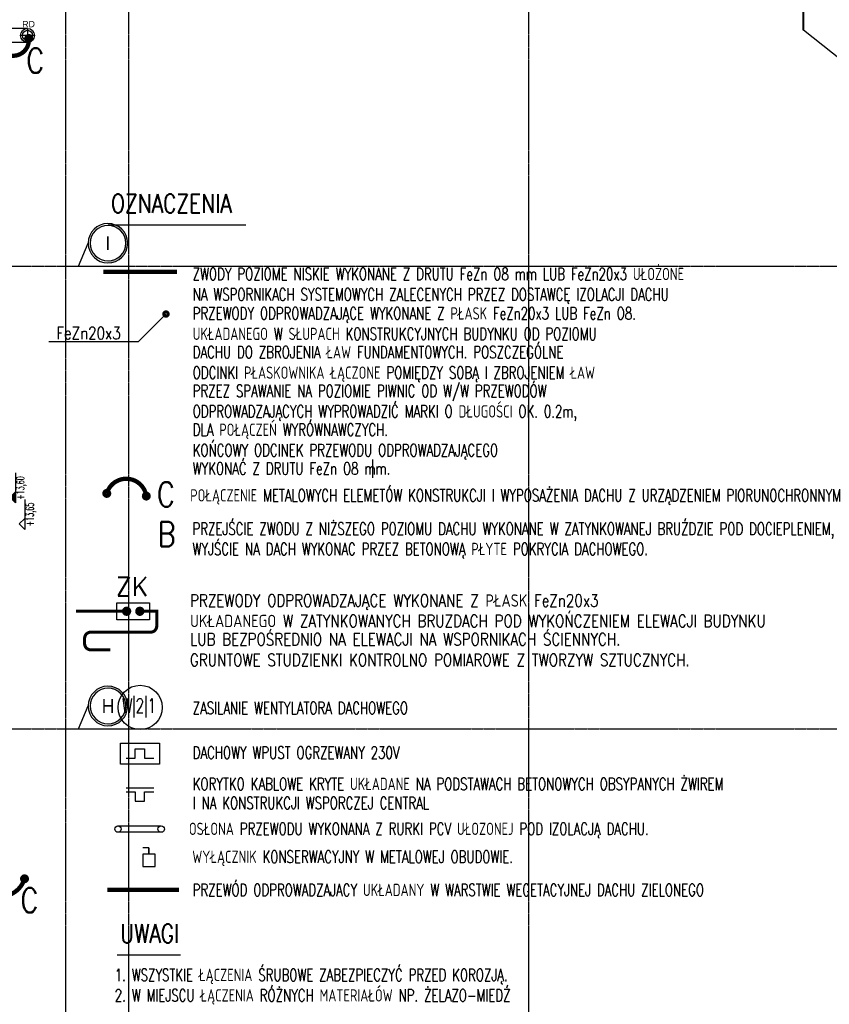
# Model space of a CAD drawing. Extents: x 3880 to 129921, y -116796 to -57711.
# Tile 65 of 110: x 53433 to 54745, y -94689 to -93094. Entities that reach past the tile are written whole.
import ezdxf
from ezdxf.enums import TextEntityAlignment as Align

# ---------------------------------------------------------------- set-up
doc = ezdxf.new("R2010")
doc.units = 0
doc.header["$LTSCALE"] = 2
for name, pattern in [('CENTER', [2, 1.25, -0.25, 0.25, -0.25]), ('DIVIDE2', [0.625, 0.25, -0.125, 0, -0.125, 0, -0.125]), ('HIDDEN', [9.525, 6.35, -3.175])]:
    doc.linetypes.add(name, pattern=pattern)
doc.layers.get('0').update_dxf_attribs({"color": 101, "linetype": 'CONTINUOUS'})
for name, color, linetype in [('E35', 6, 'CONTINUOUS'), ('E50', 3, 'CONTINUOUS'), ('Ins-wod', 152, 'CONTINUOUS'), ('Opis-rzedne', 52, 'CONTINUOUS'), ('Os-osie glowne', 1, 'CENTER'), ('Os-osie-opis', 2, 'CONTINUOUS'), ('W-idok', 9, 'CONTINUOUS')]:
    doc.layers.add(name, color=color, linetype=linetype)
doc.styles.add('dwg_opis duży', font='ARIAL.TTF', dxfattribs={"width": 0.9})
doc.styles.add('dwg_opis podstawowy', font='romans.shx', dxfattribs={"width": 0.9})
doc.styles.add('ROMANS', font='romans', dxfattribs={"width": 0.85})
doc.styles.add('TYTUL2', font='ARIAL.TTF')

# ---------------------------------------------------------------- blocks, each defined once
blk = doc.blocks.new('dwg_kota kons 50')
blk.add_hatch(color=256).paths.add_polyline_path([(9, 9), (-9, 9), (0, 0)])
blk.add_lwpolyline([(39.75, 9), (-9, 9), (0, 0), (9, 9)])
at = {"style": 'dwg_opis podstawowy', "width": 0.6}
blk.add_attdef('KOTA_KONS', text='', height=12.75, dxfattribs=at).set_placement((15.375, 8.25), align=Align.BOTTOM_CENTER)
blk = doc.blocks.new('dwg_kota arch 50')
blk.add_lwpolyline([(39.75, 9), (-9, 9), (0, 0), (9, 9)])
at = {"style": 'dwg_opis podstawowy', "width": 0.6}
blk.add_attdef('KOTA_ARCH', text='', height=12.75, dxfattribs=at).set_placement((15.375, 8.25), align=Align.BOTTOM_CENTER)
blk = doc.blocks.new('_kdjkgjksjhgkfhh')
for p, q in [((-11.2, 0), (11.2, 0)), ((0, 11.2), (0, -11.2))]:
    blk.add_line(p, q)
for radius in [11.3, 8.25]:
    blk.add_circle((0, 0), radius)
blk = doc.blocks.new('_opis_osi')
blk.add_hatch(color=256).paths.add_polyline_path([(32, -32), (28.8, -32, -1), (-28.8, -32), (-32, -32, 1)])
for radius in [32, 28.8]:
    blk.add_circle((0, -32), radius)
at = {"style": 'dwg_opis duży', "width": 0.9}
blk.add_attdef('AXNAMEV', text='', height=22.4, rotation=90, dxfattribs=at).set_placement((0, -32), align=Align.MIDDLE_CENTER)

msp = doc.modelspace()

# ---------------------------------------------------------------- linework, layer by layer
at = {"layer": 'E35', "lineweight": 40}
msp.add_line((54703.609, -93110.818), (54703.609, -92305.27), dxfattribs=at)
at = {"layer": 'E35'}
for p, q in [((54957.047, -93312.621), (54703.609, -93110.818)), ((53670.213, -93570.581), (53625.873, -93614.921)), ((53480.305, -93614.921), (53625.873, -93614.921)), ((54004.834, -93806.18), (54004.834, -93835.986)), ((53620.419, -94290.322), (53620.419, -94275.322)), ((53620.419, -94275.322), (53635.419, -94275.322)), ((53635.419, -94275.322), (53635.419, -94290.322)), ((53605.419, -94290.322), (53620.419, -94290.322)), ((53635.419, -94290.322), (53650.419, -94290.322)), ((53605.419, -94338.293), (53650.419, -94338.293)), ((53605.419, -94345.151), (53620.419, -94345.151)), ((53620.419, -94345.151), (53620.419, -94360.151)), ((53635.419, -94360.151), (53635.419, -94345.151)), ((53635.419, -94345.151), (53650.419, -94345.151)), ((53620.419, -94360.151), (53635.419, -94360.151))]:
    msp.add_line(p, q, dxfattribs=at)
at = {"layer": 'E35', "linetype": 'Continuous'}
for p, q in [((53576.58, -93425.798), (53799.81, -93425.798)), ((53591.298, -94608.908), (53693.909, -94608.908))]:
    msp.add_line(p, q, dxfattribs=at)
at = {"layer": 'E35', "ltscale": 0.5}
msp.add_line((53642.489, -94435.71), (53632.489, -94435.71), dxfattribs=at)
at = {"layer": 'E35'}
for points in [[(53590.631, -94066.129), (53590.631, -94038.407), (53643.631, -94038.407), (53643.631, -94066.129)], [(53596.244, -94265.843), (53659.588, -94265.843), (53659.588, -94300.21), (53596.244, -94300.21)]]:
    msp.add_lwpolyline(points, close=True, dxfattribs=at)
at = {"layer": 'E35', "const_width": 6.785}
for points in [[(53604.022, -94054.667, 1), (53608.82, -94049.869, 1)], [(53625.442, -94054.706, 1), (53630.24, -94049.908, 1)]]:
    msp.add_lwpolyline(points, format="xyb", close=True, dxfattribs=at)
at = {"layer": 'E35', "elevation": -1180.5}
for points in [[(53592.438, -94400.024), (53662.321, -94400.024)], [(53662.321, -94410.519), (53592.438, -94410.519)]]:
    msp.add_lwpolyline(points, dxfattribs=at)
at = {"layer": 'E35', "ltscale": 0.5}
for points in [[(53652.489, -94465.71), (53652.489, -94445.71), (53632.489, -94445.71), (53632.489, -94465.71)], [(53642.489, -94445.71), (53642.489, -94435.71), (53642.489, -94435.71), (53642.489, -94445.71)]]:
    msp.add_lwpolyline(points, close=True, dxfattribs=at)
at = {"layer": 'E35'}
for centre in [(53592.438, -94405.271, -1180.5), (53662.321, -94405.271, -1180.5)]:
    msp.add_circle(centre, 5.248, dxfattribs=at)
at = {"layer": 'E50'}
for p, q in [((53568.907, -93502.428), (53687.969, -93502.428)), ((53627.841, -94052.307), (53652.5, -94052.307))]:
    msp.add_line(p, q, dxfattribs=at)
at = {"layer": 'E50', "const_width": 7}
for points in [[(53447.85, -93123.94, -0.64860311), (53407.547, -93147.194, -2.21832926)], [(53638.318, -93865.598, 0.8062097), (53574.25, -93861.305, 14.47176365)], [(53440.967, -94485.869, -0.48030744), (53382.595, -94509.122, -2.21832926)]]:
    msp.add_lwpolyline(points, format="xyb", dxfattribs=at)
at = {"layer": 'E50'}
for points, const_width in [([(53447.85, -93127.69, 1), (53447.85, -93120.19, 1)], 7), ([(53667.713, -93570.581, 1), (53672.713, -93570.581, 1)], 7), ([(53636.549, -93862.292, 1), (53640.087, -93868.905, 1)], 7), ([(53610.171, -94052.268, 1), (53602.671, -94052.268, 1)], 7.5), ([(53631.591, -94052.307, 1), (53624.091, -94052.307, 1)], 7.5), ([(53440.967, -94489.619, 1), (53440.967, -94482.119, 1)], 7)]:
    msp.add_lwpolyline(points, format="xyb", close=True, dxfattribs=dict(at, const_width=const_width))
at = {"layer": 'E50', "const_width": 7}
msp.add_lwpolyline([(53687.969, -93502.428), (53568.907, -93502.428)], dxfattribs=at)
at = {"layer": 'E50', "linetype": 'HIDDEN', "ltscale": 0.2, "const_width": 7}
msp.add_lwpolyline([(53570.5, -93861.305, 1), (53578, -93861.305, 1)], format="xyb", close=True, dxfattribs=at)
at = {"layer": 'E50', "linetype": 'HIDDEN', "ltscale": 5, "const_width": 5}
msp.add_lwpolyline([(53524.414, -94052.268), (53606.421, -94052.268)], dxfattribs=at)
msp.add_lwpolyline([(53627.841, -94052.307), (53655.229, -94052.307), (53655.229, -94076.201, -0.41421356), (53645.229, -94086.201), (53548.337, -94086.201, 0.41421356), (53538.337, -94096.201), (53538.337, -94104.762, 0.41421356), (53548.337, -94114.762), (53579.955, -94114.762)], format="xyb", dxfattribs=at)
at = {"layer": 'E50', "linetype": 'DIVIDE2', "ltscale": 70, "const_width": 7}
msp.add_lwpolyline([(53575.025, -94503.927), (53691.56, -94503.927)], dxfattribs=at)
at = {"layer": 'E50', "color": 6}
msp.add_circle((53628.365, -94208.107), 35.909, dxfattribs=at)
at = {"layer": 'Os-osie glowne'}
for points in [[(53507.547, -91070.848), (53507.547, -96575.018)], [(53609.547, -91070.848), (53609.547, -96575.018)], [(54257.547, -91070.848), (54257.547, -96575.018)], [(50525.547, -93493.022), (62792.547, -93493.022)], [(50525.547, -94243.022), (62792.547, -94243.022)]]:
    msp.add_lwpolyline(points, dxfattribs=at)
at = {"layer": 'Os-osie-opis'}
for points in [[(53528.212, -93493.022), (53544.212, -93455.823)], [(53528.212, -94243.022), (53544.212, -94205.816)]]:
    msp.add_lwpolyline(points, dxfattribs=at)
at = {"layer": 'W-idok'}
for points in [[(53445.797, -93107.772), (53397.547, -93107.772)], [(53445.797, -93130.366), (53397.547, -93130.366)]]:
    msp.add_lwpolyline(points, dxfattribs=at)

# ---------------------------------------------------------------- block references
at = {"layer": 'Ins-wod', "rotation": 270}
msp.add_blockref('_kdjkgjksjhgkfhh', (53445.797, -93119.022), dxfattribs=at)
at = {"layer": 'Opis-rzedne'}
ref = msp.add_blockref('dwg_kota kons 50', (53417.147, -93867.818), dxfattribs=dict(at, xscale=-1, rotation=270))
ref.add_attrib('KOTA_KONS', '+13,60', dxfattribs={"layer": '0', "height": 12.75, "rotation": 90, "style": 'dwg_opis podstawowy', "width": 0.6}).set_placement((53444.218, -93852.443), align=Align.BOTTOM_CENTER)
ref = msp.add_blockref('dwg_kota arch 50', (53432.547, -93910.716), dxfattribs=dict(at, xscale=-1, rotation=270))
ref.add_attrib('KOTA_ARCH', '+13,65', dxfattribs={"layer": '0', "height": 12.75, "rotation": 90, "style": 'dwg_opis podstawowy', "width": 0.6}).set_placement((53459.619, -93895.341), align=Align.BOTTOM_CENTER)
at = {"layer": 'Os-osie-opis'}
ref = msp.add_blockref('_opis_osi', (53544.212, -93455.823), dxfattribs=dict(at, xscale=-1, rotation=90))
ref.add_attrib('AXNAMEV', 'I', dxfattribs={"layer": '0', "height": 22.4, "style": 'dwg_opis duży', "width": 0.9}).set_placement((53576.102, -93455.823), align=Align.MIDDLE_CENTER)
ref = msp.add_blockref('_opis_osi', (53544.212, -94205.816), dxfattribs=dict(at, xscale=-1, rotation=90))
ref.add_attrib('AXNAMEV', 'H', dxfattribs={"layer": '0', "height": 22.4, "style": 'dwg_opis duży', "width": 0.9}).set_placement((53576.322, -94205.816), align=Align.MIDDLE_CENTER)

# ---------------------------------------------------------------- texts
at = {"layer": 'E35', "style": 'ROMANS'}
for s, height, width, p in [('OZNACZENIA', 30, 0.8, (53581.197, -93406.43)), ('ZWODY POZIOME NISKIE WYKONANE Z DRUTU FeZn O8 mm LUB FeZn20x3 UŁOŻONE', 19.95, 0.7, (53713.505, -93515.7)), ('NA WSPORNIKACH SYSTEMOWYCH ZALECENYCH PRZEZ DOSTAWCĘ IZOLACJI DACHU', 19.95, 0.7, (53713.505, -93548.865)), ('PRZEWODY ODPROWADZAJĄCE WYKONANE Z PŁASK FeZn20x3 LUB FeZn O8.', 19.95, 0.7, (53713.505, -93579.538)), ('FeZn20x3', 20, 0.8, (53492.601, -93611.493)), ('UKŁADANEGO W SŁUPACH KONSTRUKCYJNYCH BUDYNKU OD POZIOMU', 19.95, 0.7, (53713.505, -93612.703)), ('DACHU DO ZBROJENIA ŁAW FUNDAMENTOWYCH. POSZCZEGÓLNE', 19.95, 0.7, (53713.505, -93642.378)), ('ODCINKI PŁASKOWNIKA ŁĄCZONE POMIĘDZY SOBĄ I ZBROJENIEM ŁAW', 19.95, 0.7, (53713.505, -93675.543)), ('PRZEZ SPAWANIE NA POZIOMIE PIWNIC OD W/W PRZEWODÓW', 19.95, 0.7, (53713.505, -93705.217)), ('ODPROWADZAJĄCYCH WYPROWADZIĆ MARKI O DŁUGOŚCI OK. 0.2m,', 19.95, 0.7, (53713.505, -93738.382)), ('DLA POŁĄCZEŃ WYRÓWNAWCZYCH.', 19.95, 0.7, (53713.505, -93768.056)), ('KOŃCOWY ODCINEK PRZEWODU ODPROWADZAJĄCEGO', 19.95, 0.7, (53713.505, -93801.221)), ('WYKONAĆ Z DRUTU FeZn O8 mm.', 19.95, 0.7, (53713.505, -93830.895)), ('POŁĄCZENIE METALOWYCH ELEMETÓW KONSTRUKCJI I WYPOSAŻENIA DACHU Z URZĄDZENIEM PIORUNOCHRONNYM', 19.95, 0.7, (53709.478, -93874.388)), ('PRZEJŚCIE ZWODU Z NIŻSZEGO POZIOMU DACHU WYKONANE W ZATYNKOWANEJ BRUŹDZIE POD DOCIEPLENIEM,', 19.95, 0.7, (53713.224, -93928.634)), ('WYJŚCIE NA DACH WYKONAC PRZEZ BETONOWĄ PŁYTE POKRYCIA DACHOWEGO.', 19.95, 0.7, (53713.224, -93961.309)), ('PRZEWODY ODPROWADZAJĄCE WYKONANE Z PŁASK FeZn20x3', 20, 0.8, (53709.244, -94044.863)), ('UKŁADANEGO W ZATYNKOWANYCH BRUZDACH POD WYKOŃCZENIEM ELEWACJI BUDYNKU', 20, 0.8, (53709.244, -94078.028)), ('LUB BEZPOŚREDNIO NA ELEWACJI NA WSPORNIKACH ŚCIENNYCH.', 20, 0.8, (53709.244, -94107.702)), ('GRUNTOWE STUDZIENKI KONTROLNO POMIAROWE Z TWORZYW SZTUCZNYCH.', 20, 0.8, (53709.016, -94141.214)), ('W|2|1', 23, 0.7, (53598.888, -94216.717)), ('ZASILANIE WENTYLATORA DACHOWEGO', 19.95, 0.7, (53713.505, -94219.08)), ('DACHOWY WPUST OGRZEWANY 230V', 19.95, 0.7, (53713.505, -94291.328)), ('KORYTKO KABLOWE KRYTE UKŁADANE NA PODSTAWACH BETONOWYCH OBSYPANYCH ŻWIREM', 19.95, 0.7, (53713.505, -94342.105)), ('I NA KONSTRUKCJI WSPORCZEJ CENTRAL', 19.95, 0.7, (53713.505, -94372.952)), ('OSŁONA PRZEWODU WYKONANA Z RURKI PCV UŁOZONEJ POD IZOLACJĄ DACHU.', 19.95, 0.7, (53707.392, -94414.863)), ('WYŁĄCZNIK KONSERWACYJNY W METALOWEJ OBUDOWIE.', 19.95, 0.7, (53712.807, -94460.193)), ('PRZEWÓD ODPROWADZAJACY UKŁADANY W WARSTWIE WEGETACYJNEJ DACHU ZIELONEGO', 19.95, 0.7, (53713.529, -94513.878)), ('UWAGI', 30, 0.8, (53595.915, -94589.541)), ('1. WSZYSTKIE ŁĄCZENIA ŚRUBOWE ZABEZPIECZYĆ PRZED KOROZJĄ.', 19.95, 0.7, (53587.225, -94651.591)), ('2. W MIEJSCU ŁĄCZENIA RÓŻNYCH MATERIAŁÓW NP. ŻELAZO-MIEDŹ', 19.95, 0.7, (53587.225, -94684.756))]:
    msp.add_text(s, height=height, dxfattribs=dict(at, width=width)).set_placement(p)
at = {"layer": 'E50', "ltscale": 50, "style": 'ROMANS', "width": 0.8}
for s, p in [('C', (53443.929, -93179.875)), ('C', (53655.742, -93882.978)), ('B', (53656.941, -93947.221)), ('C', (53434.541, -94540.608))]:
    msp.add_text(s, height=40, dxfattribs=at).set_placement(p)
at = {"layer": 'E50', "linetype": 'Continuous', "style": 'ROMANS'}
msp.add_text('ZK', height=30, dxfattribs=at).set_placement((53588.884, -94027.192))
at = {"layer": 'Ins-wod', "insert": (53437.241, -93095.597), "char_height": 10.2123, "width": 1336.21749, "attachment_point": 1, "style": 'TYTUL2'}
msp.add_mtext('RD', dxfattribs=at)

doc.saveas('drawing.dxf')
